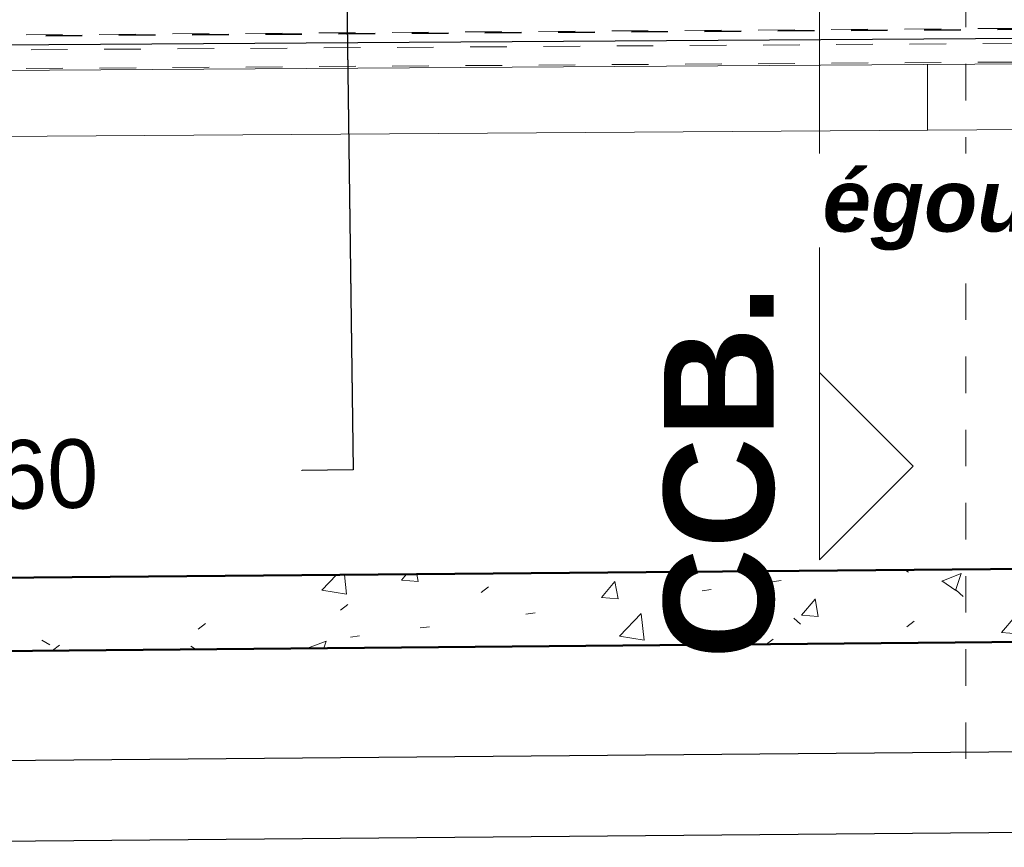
# Model space of a CAD drawing. Header units: metres. Extents: x -16.9 to 14.1, y -10.1 to 10.9.
# Tile 19 of 256: x -11.7 to -9, y -9.9 to -7.7. Entities that reach past the tile are written whole.
import ezdxf

# ---------------------------------------------------------------- set-up
doc = ezdxf.new("R2010")
doc.units = ezdxf.units.M
doc.linetypes.add('Ligne de quadrillage', pattern=[0.022225, 0.0127, -0.003175, 0.003175, -0.003175])
doc.linetypes.add('Tiret', pattern=[0.00635, 0.003175, -0.003175])
for name, color, linetype, lineweight in [('A-ROOF', 132, 'Continuous', 18), ('A-WALL', 113, 'Continuous', 25), ('A-WALL-PATT', 111, 'Continuous', 50), ('G-ANNO-DIMS', 111, 'Continuous', 9), ('G-ANNO-SYMB', 111, 'Continuous', 9), ('G-ANNO-TEXT', 231, 'Continuous', 9), ('S-BEAM', 12, 'Continuous', 18), ('S-BEAM-HDLN', 1, 'Tiret', 18), ('S-GRID', 1, 'Continuous', 9)]:
    doc.layers.add(name, color=color, linetype=linetype, lineweight=lineweight)
doc.styles.add('Arial_B_1', font='arialbd.ttf', dxfattribs={"height": 0.3})
doc.styles.add('Arial_B_I', font='arialbi.ttf', dxfattribs={"height": 0.170238})
doc.styles.add('Bodoni MT_B_I', font='BOD_BI.TTF', dxfattribs={"height": 0.1875})

# ---------------------------------------------------------------- blocks, each defined once
blk = doc.blocks.new('Coupe - M_Marque de coupe-1590127-PH R_1 PROJET toiture basse')
at = {"layer": 'G-ANNO-SYMB'}
for p, q in [((-0.011068, 0.003417), (-0.014485, 0)), ((-0.011068, 0.003417), (-0.007651, 0)), ((-0.012, 0), (-0.014485, 0)), ((0, 0), (-0.012, 0))]:
    blk.add_line(p, q, dxfattribs=at)

msp = doc.modelspace()

# ---------------------------------------------------------------- hatches: boundary and pattern name
at = {"layer": 'A-WALL-PATT', "lineweight": 18}
h = msp.add_hatch(dxfattribs=at)
h.set_pattern_fill('FP_1', color=256, style=0, pattern_type=2)
h.set_pattern_definition([(50, (0, 0), (0.546555, -0.047815), [0.05715, -0.62865]), (355, (0, 0), (-0.105728, 0.573166), [0.04572, -0.50292]), (100.451, (0.04555, -0.004), (0.440828, 0.525349), [0.04857, -0.53427]), (46.184, (0, 0.1524), (0.813237, -0.12613), [0.08572, -0.94297]), (96.636, (0.0678, 0.1419), (0.71221, 0.742287), [0.07286, -0.80141]), (351.184, (0, 0.1524), (0.712217, 0.742274), [0.06858, -0.75438]), (21, (0.0762, 0.1143), (0.454846, -0.306795), [0.05715, -0.62865]), (326, (0.0762, 0.1143), (0.185405, 0.55256), [0.04572, -0.50292]), (71.451, (0.1141, 0.08873), (0.640251, 0.245763), [0.04857, -0.53427]), (37.5, (0, 0), (0.009261, 0.2536672), [0.02515, -0.47168, 0.02515, -0.48539, -0.50482]), (37.5, (0, 0), (0.009261, 0.2536672), [-1.007, 0.02515, -0.47968]), (7.5, (0, 0), (0.200456, 0.300546), [0.02515, -0.26594, 0.02515, -0.46025, -0.1924]), (7.5, (0, 0), (0.200456, 0.300546), [-0.77648, 0.02515, -0.16726]), (327.5, (-0.16993, 0), (0.4067682, -0.0171882), [0.02515, -0.16535, 0.02515, -0.56921, -0.78867]), (327.5, (-0.16993, 0), (0.4067682, -0.0171882), [-0.78486, 0.02515, -0.76352]), (317.5, (-0.24613, 0), (0.444383, 0.0762794), [0.02515, -0.2225, 0.02515, -0.36957, -0.56007]), (317.5, (-0.24613, 0), (0.444383, 0.0762794), [-0.64237, 0.02515, -0.53492])])
h.paths.add_polyline_path([(-12.9485, -9.4212), (-7.882, -9.3766), (-7.8833, -9.1766), (-12.9498, -9.2212)])

# ---------------------------------------------------------------- linework, layer by layer
at = {"layer": 'A-ROOF'}
for p, q in [((-9.2303, -7.9873), (-9.2303, -7.8073)), ((-12.7377, -8.0103), (-8.1112, -7.98))]:
    msp.add_line(p, q, dxfattribs=at)
at = {"layer": 'A-WALL'}
for p, q in [((-12.7394, -7.7603), (-8.1128, -7.73)), ((-7.6001, -9.6741), (-13.4465, -9.7256)), ((-13.6651, -9.9475), (-7.3786, -9.8922))]:
    msp.add_line(p, q, dxfattribs=at)
at = {"layer": 'A-WALL', "lineweight": 50}
for p, q in [((-12.7298, -9.2193), (-8.1033, -9.1785)), ((-7.882, -9.3766), (-12.9485, -9.4212))]:
    msp.add_line(p, q, dxfattribs=at)
at = {"layer": 'G-ANNO-SYMB'}
msp.add_line((-9.5252, 7.6863), (-9.5252, -8.0755), dxfattribs=at)
at = {"layer": 'G-ANNO-TEXT', "color": 190, "lineweight": 25}
for p, q in [((-10.8521, -4.8736), (-10.7991, -8.9159)), ((-10.8447, -5.4355), (-10.7991, -8.9159)), ((-10.8362, -6.0828), (-10.7991, -8.9159)), ((-10.8268, -6.804), (-10.7991, -8.9159)), ((-10.8191, -7.3932), (-10.7991, -8.9159)), ((-10.7991, -8.9159), (-11.2876, -8.9223)), ((-10.7991, -8.9159), (-11.2876, -8.9223)), ((-10.7991, -8.9159), (-11.2876, -8.9223)), ((-10.7991, -8.9159), (-11.2876, -8.9223)), ((-10.7991, -8.9159), (-11.2876, -8.9223))]:
    msp.add_line(p, q, dxfattribs=at)
at = {"layer": 'S-BEAM'}
msp.add_line((-12.7389, -7.8303), (-8.1124, -7.8), dxfattribs=at)
at = {"layer": 'S-BEAM-HDLN'}
for p, q in [((-7.393, -7.6983), (-15.039, -7.7484)), ((-15.039, -7.7504), (-7.393, -7.7003)), ((-15.039, -7.752), (-7.393, -7.7019)), ((-13.6792, -7.7805), (-7.3928, -7.7393)), ((-7.3924, -7.7903), (-13.6789, -7.8315))]:
    msp.add_line(p, q, dxfattribs=at)
at = {"layer": 'S-GRID', "linetype": 'Ligne de quadrillage'}
msp.add_line((-9.1253, -9.7059), (-9.1253, 8.3345), dxfattribs=at)

# ---------------------------------------------------------------- block references
at = {"layer": 'G-ANNO-SYMB', "extrusion": (0, 0, -1), "xscale": 74.99999999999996, "yscale": 74.99999999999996, "zscale": 74.99999999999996, "rotation": 90.00000000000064}
msp.add_blockref('Coupe - M_Marque de coupe-1590127-PH R_1 PROJET toiture basse', (9.5252, -8.0755), dxfattribs=at)

# ---------------------------------------------------------------- texts
at = {"layer": 'G-ANNO-SYMB', "insert": (-9.9504, -9.4328), "char_height": 0.3, "width": 1.24462, "attachment_point": 1, "rotation": 90, "style": 'Arial_B_1'}
msp.add_mtext('CCB.', dxfattribs=at)
at = {"layer": 'G-ANNO-TEXT', "color": 190, "lineweight": 25, "insert": (-12.9185, -8.85), "char_height": 0.1875, "width": 1.930063, "attachment_point": 1, "rotation": 0.7514, "style": 'Bodoni MT_B_I', "bg_fill": 3, "box_fill_scale": 1.25, "bg_fill_color": 256, "bg_fill_true_color": 13158600, "bg_fill_transparency": 0}
msp.add_mtext('Pannes Z 60', dxfattribs=at)

# ---------------------------------------------------------------- next in the draw order: texts
at = {"layer": 'G-ANNO-DIMS', "insert": (-9.5169, -8.0943), "char_height": 0.170238, "width": 1.999829, "attachment_point": 1, "line_spacing_factor": 0.941778, "style": 'Arial_B_I', "bg_fill": 3, "box_fill_scale": 1.25, "bg_fill_color": 256, "bg_fill_true_color": 13158600, "bg_fill_transparency": 0}
msp.add_mtext('égout= +134.29', dxfattribs=at)

doc.saveas('drawing.dxf')
